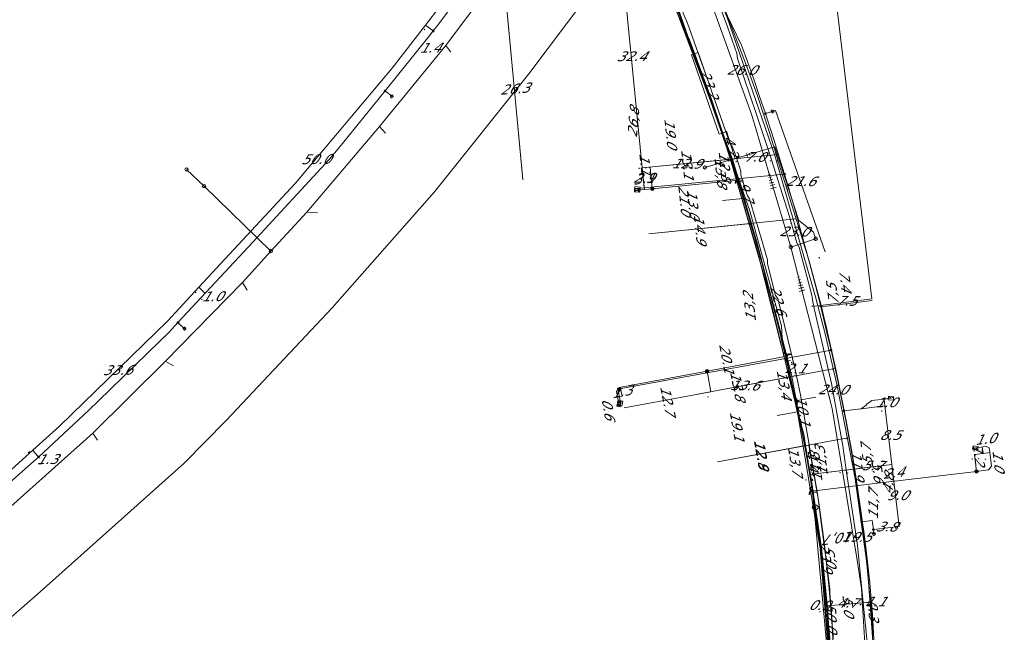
# Model space of a CAD drawing. Header units: metres. Extents: x 124576 to 133557, y 395865 to 402386.
# Tile 34 of 256: x 125812 to 125954, y 397504 to 397592. Entities that reach past the tile are written whole.
import ezdxf
from ezdxf.enums import TextEntityAlignment as Align

# ---------------------------------------------------------------- set-up
doc = ezdxf.new("R2010")
doc.units = ezdxf.units.M
doc.header["$MEASUREMENT"] = 0
for name, color, linetype, lineweight, true_color in [('LG_Datatransport', 3, 'Continuous', 13, 0x00ff00), ('LG_Datatransport_KPN_BV', 3, 'Continuous', 13, 0x00ff00), ('LG_Datatransport_Ziggo_BV', 3, 'Continuous', 13, 0x00ff00), ('LG_Gas_Lage_Druk_Enexis_Netbeheer_BV', 7, 'Continuous', 13, 0xffdc7d), ('LG_Gas_Lage_Druk_P_Enexis_Netbeheer_BV', 7, 'Continuous', 13, 0xffdc7d), ('LG_Laag_Spanning_Enexis_Netbeheer_BV', 7, 'Continuous', 13, 0x960000), ('LG_Midden_Spanning_Enexis_Netbeheer_BV', 7, 'Continuous', 13, 0xd20000), ('LG_Riool_Onder_Druk_Gemeente_Tilburg_Ruimtelijke_Uitvoering', 7, 'Continuous', 13, 0x800080), ('LG_Riool_Vrij_Verval_Gemeente_Tilburg_Ruimtelijke_Uitvoering', 7, 'Continuous', 13, 0xca00a0), ('LG_unet-4_Brabant_Water', 5, 'Continuous', 13, 0x0000ff), ('MV_Datatransport_lijn', 3, 'Continuous', 0, 0x00ff00)]:
    doc.layers.add(name, color=color, linetype=linetype, lineweight=lineweight, true_color=true_color)
for name, color, linetype, lineweight in [('LG_Laag_Spanning_P_Enexis_Netbeheer_BV', 7, 'Continuous', 0), ('LG_n00003_Spitters_Electrotechniek_BV', 7, 'Continuous', 13), ('LG_overig_P_Gemeente_Tilburg_Ruimtelijke_Uitvoering', 7, 'Continuous', 0), ('LG_Riool_Onder_Druk_P_Gemeente_Tilburg_Ruimtelijke_Uitvoering', 7, 'Continuous', 0), ('LG_Riool_Vrij_Verval_P_Gemeente_Tilburg_Ruimtelijke_Uitvoering', 7, 'Continuous', 0), ('LG_unet-4_P_Brabant_Water', 7, 'Continuous', 0), ('MV_Datatransport', 7, 'Continuous', 0), ('MV_Gas_Lage_Druk', 7, 'Continuous', 0), ('MV_Gas_Lage_Druk_lijn', 7, 'Continuous', 0), ('MV_Gas_Lage_Druk_pijl', 7, 'Continuous', 0), ('MV_Laag_Spanning', 7, 'Continuous', 0), ('MV_Laag_Spanning_lijn', 7, 'Continuous', 0), ('MV_Laag_Spanning_pijl', 7, 'Continuous', 0), ('MV_Midden_Spanning', 7, 'Continuous', 0), ('MV_Midden_Spanning_lijn', 7, 'Continuous', 0), ('MV_Midden_Spanning_pijl', 7, 'Continuous', 0), ('MV_unet-4', 7, 'Continuous', 0)]:
    doc.layers.add(name, color=color, linetype=linetype, lineweight=lineweight)
doc.styles.add('Klic_Annotatie', font='verdanai.ttf', dxfattribs={"oblique": 20, "height": 1.4})
doc.styles.add('Style-Arial', font='arial.ttf')

# ---------------------------------------------------------------- blocks, each defined once
blk = doc.blocks.new('Mof')
at = {"layer": 'LG_Laag_Spanning_P_Enexis_Netbeheer_BV'}
h = blk.add_hatch(color=256, dxfattribs=at)
edge = h.paths.add_edge_path()
edge.add_arc((0, 0), 2, 0, 360)
blk = doc.blocks.new('DeliveryPoint')
at = {"layer": 'LG_Laag_Spanning_P_Enexis_Netbeheer_BV', "flags": 128}
blk.add_lwpolyline([(-3.7, -2.5), (3.8, -2.5), (3.8, 2.5), (-3.7, 2.5), (-3.7, -2.5)], close=True, dxfattribs=at)
blk.add_lwpolyline([(-3.7, 2.5), (-3.7, 2.2), (0, 0), (3.8, 2.2)], dxfattribs=at)
blk = doc.blocks.new('Streetlight')
at = {"layer": 'LG_Laag_Spanning_P_Enexis_Netbeheer_BV'}
for p, q in [((-1.8, 1.8), (-1.1, 1.1)), ((0, 2.5), (0, 1.5)), ((1.8, 1.8), (1.1, 1.1)), ((-1.1, -1.1), (-1.8, -1.8)), ((0, -1.5), (0, -2.5)), ((1.1, -1.1), (1.8, -1.8))]:
    blk.add_line(p, q, dxfattribs=at)
at = {"layer": 'LG_Laag_Spanning_P_Enexis_Netbeheer_BV', "flags": 128}
for points in [[(-2.5, 0), (-1.5, 0)], [(1.5, 0), (2.5, 0)]]:
    blk.add_lwpolyline(points, dxfattribs=at)
at = {"layer": 'LG_Laag_Spanning_P_Enexis_Netbeheer_BV'}
blk.add_circle((0, 0), 1.5, dxfattribs=at)
blk = doc.blocks.new('DeliveryPoint_1')
at = {"layer": 'LG_Gas_Lage_Druk_P_Enexis_Netbeheer_BV', "flags": 128}
blk.add_lwpolyline([(-3.8, -2.5), (3.8, -2.5), (3.8, 2.5), (-3.8, 2.5), (-3.8, -2.5)], close=True, dxfattribs=at)
blk.add_lwpolyline([(-3.8, 2.5), (-3.8, 2.2), (0, 0), (3.8, 2.2)], dxfattribs=at)
blk = doc.blocks.new('Aftakzadel')
at = {"layer": 'LG_Gas_Lage_Druk_P_Enexis_Netbeheer_BV', "flags": 128}
blk.add_lwpolyline([(3, 3.1, 0.414214), (1, 1.1), (1, -6.4), (-1, -6.4), (-1, 1.1, 0.414214), (-3, 3.1), (-5.5, 3.1), (-5.5, 4.1), (-3, 4.1, -0.414214), (0, 1.1, -0.414214), (3, 4.1), (5.5, 4.1), (5.5, 3.1), (3, 3.1)], format="xyb", close=True, dxfattribs=at)
blk = doc.blocks.new('Overgangsstuk')
at = {"layer": 'LG_Gas_Lage_Druk_P_Enexis_Netbeheer_BV'}
for radius in [2.5, 2, 1.5, 1, 0.5]:
    blk.add_circle((0, 0), radius, dxfattribs=at)
blk = doc.blocks.new('m_pijl')
at = {"layer": 'MV_Laag_Spanning_pijl'}
blk.add_hatch(color=7, dxfattribs=at).paths.add_polyline_path([(-1, -0.3), (-1, 0), (-1, 0.3), (0, 0)])
at = {"layer": 'MV_Laag_Spanning_pijl', "flags": 128}
blk.add_lwpolyline([(-1, 0), (-1, 0.3), (0, 0), (-1, -0.3), (-1, 0)], close=True, dxfattribs=at)
blk = doc.blocks.new('m_pijl_1')
at = {"layer": 'MV_Midden_Spanning_pijl'}
blk.add_hatch(color=7, dxfattribs=at).paths.add_polyline_path([(-1, -0.3), (-1, 0), (-1, 0.3), (0, 0)])
at = {"layer": 'MV_Midden_Spanning_pijl', "flags": 128}
blk.add_lwpolyline([(-1, 0), (-1, 0.3), (0, 0), (-1, -0.3), (-1, 0)], close=True, dxfattribs=at)
blk = doc.blocks.new('m_pijl_2')
at = {"layer": 'MV_Gas_Lage_Druk_pijl'}
blk.add_hatch(color=7, dxfattribs=at).paths.add_polyline_path([(-1, -0.3), (-1, 0), (-1, 0.3), (0, 0)])
at = {"layer": 'MV_Gas_Lage_Druk_pijl', "flags": 128}
blk.add_lwpolyline([(-1, 0), (-1, 0.3), (0, 0), (-1, -0.3), (-1, 0)], close=True, dxfattribs=at)
blk = doc.blocks.new('FireHydrant')
at = {"layer": 'LG_unet-4_P_Brabant_Water'}
blk.add_ellipse((0, 0), major_axis=(4.45, 0), ratio=0.727642, dxfattribs=at)
at = {"layer": 'LG_unet-4_P_Brabant_Water', "style": 'Style-Arial'}
blk.add_text('BK', height=2.5, dxfattribs=at).set_placement((0, 0), align=Align.MIDDLE_CENTER)
blk = doc.blocks.new('Onbekend')
at = {"layer": 'LG_Riool_Onder_Druk_P_Gemeente_Tilburg_Ruimtelijke_Uitvoering'}
blk.add_hatch(color=256, dxfattribs=at).paths.add_polyline_path([(-0.3, -1.1, -0.262633), (0.2, 0.2), (0.6, 0.5, 0.379827), (0.7, 1.3), (0.7, 1.3, 0.228508), (0, 1.5), (0, 1.5, 0.459053), (-0.8, 0.8), (-1.3, 0.9, -0.414214), (-0.1, 2, -0.243799), (1.1, 1.5, -0.379827), (0.9, 0.1), (0.5, -0.2, 0.262633), (0.2, -1.1), (-0.2, -1.1)])
blk.add_circle((0, 0), 2.5, dxfattribs=at)
at = {"layer": 'LG_Riool_Onder_Druk_P_Gemeente_Tilburg_Ruimtelijke_Uitvoering', "extrusion": (0, 0, -1)}
blk.add_solid([(0.3, -2.1), (-0.2, -2.1), (0.3, -1.5), (-0.2, -1.5)], dxfattribs=at)
blk = doc.blocks.new('Onbekend_2')
at = {"layer": 'LG_Riool_Vrij_Verval_P_Gemeente_Tilburg_Ruimtelijke_Uitvoering'}
blk.add_hatch(color=256, dxfattribs=at).paths.add_polyline_path([(-0.3, -1.1, -0.262633), (0.2, 0.2), (0.6, 0.5, 0.379827), (0.7, 1.3), (0.7, 1.3, 0.228508), (0, 1.5), (0, 1.5, 0.459053), (-0.8, 0.8), (-1.3, 0.9, -0.414214), (-0.1, 2, -0.243799), (1.1, 1.5, -0.379827), (0.9, 0.1), (0.5, -0.2, 0.262633), (0.2, -1.1), (-0.2, -1.1)])
blk.add_circle((0, 0), 2.5, dxfattribs=at)
at = {"layer": 'LG_Riool_Vrij_Verval_P_Gemeente_Tilburg_Ruimtelijke_Uitvoering', "extrusion": (0, 0, -1)}
blk.add_solid([(0.3, -2.1), (-0.2, -2.1), (0.3, -1.5), (-0.2, -1.5)], dxfattribs=at)
blk = doc.blocks.new('Onbekend_1')
at = {"layer": 'LG_overig_P_Gemeente_Tilburg_Ruimtelijke_Uitvoering'}
blk.add_hatch(color=256, dxfattribs=at).paths.add_polyline_path([(-0.3, -1.1, -0.262633), (0.2, 0.2), (0.6, 0.5, 0.379827), (0.7, 1.3), (0.7, 1.3, 0.228508), (0, 1.5), (0, 1.5, 0.459053), (-0.8, 0.8), (-1.3, 0.9, -0.414214), (-0.1, 2, -0.243799), (1.1, 1.5, -0.379827), (0.9, 0.1), (0.5, -0.2, 0.262633), (0.2, -1.1), (-0.2, -1.1)])
blk.add_circle((0, 0), 2.5, dxfattribs=at)
at = {"layer": 'LG_overig_P_Gemeente_Tilburg_Ruimtelijke_Uitvoering', "extrusion": (0, 0, -1)}
blk.add_solid([(0.3, -2.1), (-0.2, -2.1), (0.3, -1.5), (-0.2, -1.5)], dxfattribs=at)

msp = doc.modelspace()

# ---------------------------------------------------------------- linework, layer by layer
at = {"layer": 'LG_Datatransport', "flags": 128}
msp.add_lwpolyline([(125908.57, 397587.31), (125912.57, 397575.89), (125913.51, 397576.22), (125909.52, 397587.64), (125908.57, 397587.31)], dxfattribs=at)
at = {"layer": 'LG_Datatransport_KPN_BV', "flags": 128}
for points in [[(125910.9, 397599.06), (125910.9, 397599.06), (125910.9, 397599.06), (125910.9, 397599.06), (125910.9, 397599.06), (125911.36, 397598.16), (125913.65, 397592.85), (125920.56, 397572.8), (125926.46, 397552.42), (125927.82, 397547.07), (125929.56, 397539.58), (125932.13, 397526.51), (125933.92, 397513.31), (125934.92, 397500.03)], [(125932.55, 397414.16), (125931.59, 397437.04), (125929.76, 397480.45), (125928.67, 397496.75), (125927.12, 397516.07), (125923.92, 397535.19), (125923.51, 397537.15), (125919.43, 397554.11), (125914.59, 397570.87), (125913.7, 397573.69), (125913.31, 397574.9), (125912.79, 397576.4), (125912.26, 397577.92), (125910.67, 397582.46), (125906.73, 397593.72), (125906.2, 397595.22)], [(125928.66, 397499.93), (125928.16, 397507.59), (125927.29, 397516.22), (125925.74, 397526.82), (125924.56, 397532.7), (125923.51, 397537.15), (125922.63, 397540.85), (125918.05, 397559.13), (125914.59, 397570.87), (125914.19, 397572.25), (125913.7, 397573.69), (125912.26, 397577.92), (125911.26, 397580.88), (125910.67, 397582.46), (125907.57, 397590.84), (125906.63, 397593.06), (125906.4, 397593.61)]]:
    msp.add_lwpolyline(points, dxfattribs=at)
at = {"layer": 'LG_Datatransport_Ziggo_BV'}
msp.add_line((125913.04, 397576.05), (125909.04, 397587.47), dxfattribs=at)
at = {"layer": 'LG_Datatransport_Ziggo_BV', "flags": 128}
for points in [[(125932.92, 397414.4), (125930.83, 397460.43), (125929.98, 397481.71), (125929.4, 397491.74), (125928.82, 397500.03), (125927.46, 397514.84), (125924.75, 397532.59), (125923.91, 397535.64), (125921.65, 397546.47), (125921.55, 397548.21), (125916.96, 397564.83), (125909.05, 397587.45), (125906.03, 397595.12), (125902.93, 397602.56), (125897.75, 397614.55), (125878.22, 397656.66), (125870.6, 397672.74), (125866.87, 397679.73), (125859.39, 397695.43)], [(125932.92, 397414.4), (125930.83, 397460.43), (125929.98, 397481.71), (125929.4, 397491.74), (125928.82, 397500.03), (125927.46, 397514.84), (125924.75, 397532.59), (125923.91, 397535.64), (125921.65, 397546.47), (125921.55, 397548.21), (125916.96, 397564.83), (125909.05, 397587.45), (125906.03, 397595.12), (125902.93, 397602.56), (125897.75, 397614.55), (125878.22, 397656.66), (125870.6, 397672.74), (125866.87, 397679.73), (125859.39, 397695.43)], [(125932.92, 397414.4), (125930.83, 397460.43), (125929.98, 397481.71), (125929.4, 397491.74), (125928.82, 397500.03), (125927.46, 397514.84), (125924.75, 397532.59), (125923.91, 397535.64), (125921.65, 397546.47), (125921.55, 397548.21), (125916.96, 397564.83), (125909.05, 397587.45), (125906.03, 397595.12), (125902.93, 397602.56), (125897.75, 397614.55), (125878.22, 397656.66), (125870.6, 397672.74), (125866.87, 397679.73), (125859.39, 397695.43)], [(125932.92, 397414.4), (125930.83, 397460.43), (125929.98, 397481.71), (125929.4, 397491.74), (125928.82, 397500.03), (125927.46, 397514.84), (125924.75, 397532.59), (125923.91, 397535.64), (125921.65, 397546.47), (125921.55, 397548.21), (125916.96, 397564.83), (125909.05, 397587.45), (125906.03, 397595.12), (125902.93, 397602.56), (125897.75, 397614.55), (125878.22, 397656.66), (125870.6, 397672.74), (125866.87, 397679.73), (125859.6, 397695.03)], [(125932.92, 397414.4), (125930.83, 397460.43), (125929.98, 397481.71), (125929.4, 397491.74), (125928.82, 397500.03), (125927.46, 397514.84), (125924.75, 397532.59), (125923.91, 397535.64), (125921.65, 397546.47), (125921.55, 397548.21), (125916.96, 397564.83), (125909.05, 397587.45), (125906.03, 397595.12), (125902.93, 397602.56), (125897.75, 397614.55), (125878.22, 397656.66), (125870.6, 397672.74), (125866.87, 397679.73), (125859.6, 397695.03)], [(125859.6, 397695.03), (125866.87, 397679.73), (125870.6, 397672.74), (125878.22, 397656.66), (125897.75, 397614.55), (125902.93, 397602.56), (125906.03, 397595.12), (125909.05, 397587.45), (125916.96, 397564.83), (125921.55, 397548.21), (125921.65, 397546.47), (125923.91, 397535.64), (125924.75, 397532.59), (125927.46, 397514.84), (125928.82, 397500.03), (125929.4, 397491.74), (125929.98, 397481.71), (125930.83, 397460.43), (125932.92, 397414.4)], [(125932.92, 397414.4), (125930.83, 397460.43), (125929.98, 397481.71), (125929.4, 397491.74), (125928.82, 397500.03), (125927.46, 397514.84), (125924.75, 397532.59), (125923.91, 397535.64), (125921.65, 397546.47), (125921.55, 397548.21), (125916.96, 397564.83), (125909.05, 397587.45), (125906.03, 397595.12), (125902.93, 397602.56), (125897.75, 397614.55), (125878.22, 397656.66), (125870.6, 397672.74), (125866.87, 397679.73), (125859.6, 397695.03)], [(125859.6, 397695.03), (125866.87, 397679.73), (125870.6, 397672.74), (125878.22, 397656.66), (125897.75, 397614.55), (125902.93, 397602.56), (125906.03, 397595.12), (125909.05, 397587.45), (125916.96, 397564.83), (125921.55, 397548.21), (125921.65, 397546.47), (125923.91, 397535.64), (125924.75, 397532.59), (125927.46, 397514.84), (125928.82, 397500.03), (125929.4, 397491.74), (125929.98, 397481.71), (125930.83, 397460.43), (125932.92, 397414.4)], [(125932.92, 397414.4), (125930.83, 397460.43), (125929.98, 397481.71), (125929.4, 397491.74), (125928.82, 397500.03), (125927.46, 397514.84), (125924.75, 397532.59), (125923.91, 397535.64), (125921.65, 397546.47), (125921.55, 397548.21), (125916.96, 397564.83), (125909.05, 397587.45), (125906.03, 397595.12), (125902.93, 397602.56), (125897.75, 397614.55), (125878.22, 397656.66), (125870.6, 397672.74), (125866.87, 397679.73), (125859.6, 397695.03)]]:
    msp.add_lwpolyline(points, dxfattribs=at)
at = {"layer": 'LG_Gas_Lage_Druk_Enexis_Netbeheer_BV'}
for p, q in [((125915.38, 397569.24), (125902.9, 397567.98)), ((125902.9, 397567.98), (125900.76, 397567.77)), ((125922.29, 397543.85), (125910.8, 397541.7)), ((125935.83, 397525.57), (125927.08, 397524.51))]:
    msp.add_line(p, q, dxfattribs=at)
at = {"layer": 'LG_Gas_Lage_Druk_Enexis_Netbeheer_BV', "flags": 128}
for points in [[(125904.92, 397597.64), (125914.49, 397572.28), (125915.38, 397569.24), (125917.21, 397563), (125920.87, 397549.43), (125922.29, 397543.85), (125923.02, 397540.92), (125924.88, 397530.93), (125926, 397524.38), (125928.25, 397499.96), (125928.25, 397499.94), (125929.57, 397480.42), (125929.91, 397472.31), (125930.59, 397456.02), (125932.43, 397414.08)], [(125910.8, 397541.7), (125899.64, 397539.61), (125898.15, 397539.33), (125897.75, 397538.74), (125898.09, 397536.98)], [(125949.66, 397527.23), (125951.4, 397527.44), (125951.84, 397528), (125951.55, 397530.38), (125951.45, 397530.67), (125951, 397530.82), (125949.51, 397530.64)], [(125926, 397524.38), (125927.08, 397524.51), (125935.83, 397525.57), (125949.66, 397527.23)]]:
    msp.add_lwpolyline(points, dxfattribs=at)
at = {"layer": 'LG_Laag_Spanning_Enexis_Netbeheer_BV'}
for p, q in [((125864.36, 397582.11), (125865.34, 397581.33)), ((125919.21, 397578.83), (125920.23, 397579.15)), ((125921.98, 397570.1), (125900.74, 397568.02)), ((125834.49, 397548.7), (125835.44, 397547.81)), ((125921.32, 397547.65), (125922.36, 397543.14)), ((125934.79, 397518.85), (125934.87, 397518.21))]:
    msp.add_line(p, q, dxfattribs=at)
at = {"layer": 'LG_Laag_Spanning_Enexis_Netbeheer_BV', "flags": 128}
for points in [[(125871.31, 397590.75), (125871.92, 397591.54), (125880.6, 397603.01), (125881.8, 397604.61), (125888.98, 397614.3), (125890.52, 397615.44), (125890.7, 397615.51), (125891.25, 397615.75), (125891.7, 397615.61), (125891.77, 397615.48), (125891.9, 397615.11), (125892.05, 397614.74), (125898.29, 397600.14), (125898.33, 397600.05), (125898.4, 397599.97), (125898.56, 397599.87), (125898.79, 397599.78), (125899.05, 397599.83), (125899.07, 397599.85), (125899.16, 397600.09), (125899.06, 397600.33), (125898.78, 397600.61), (125898.64, 397600.8)], [(125871.31, 397590.75), (125871.92, 397591.54), (125880.6, 397603.01), (125881.8, 397604.61), (125888.98, 397614.3), (125890.52, 397615.44), (125890.7, 397615.51), (125891.25, 397615.75)], [(125911.52, 397610.84), (125908.14, 397607.46), (125902.31, 397603.62), (125902.2, 397603.59), (125902.15, 397603.56), (125902.1, 397603.52), (125902.01, 397603.36), (125902.04, 397603.18), (125908.25, 397589.46), (125911.47, 397580.79), (125914.75, 397571), (125915.23, 397569.44), (125918, 397560.36), (125921.32, 397547.65), (125922.36, 397543.14), (125923.6, 397537.26), (125923.8, 397536.28), (125924.28, 397534.01), (125925.3, 397529.16), (125927.29, 397514.91), (125928.92, 397494.17)], [(125803.38, 397519.6), (125813.65, 397528.65), (125814.39, 397529.31), (125815.13, 397529.99), (125821.58, 397536.04), (125823.02, 397537.42), (125831.85, 397545.96), (125833.26, 397547.38), (125834.49, 397548.7), (125843.95, 397558.84), (125845.31, 397560.3), (125856.32, 397572.23), (125857.62, 397573.75), (125864.36, 397582.11), (125870.68, 397589.96), (125871.31, 397590.75), (125871.92, 397591.54), (125880.6, 397603.01)], [(125902.1, 397603.52), (125902.01, 397603.36), (125902.04, 397603.18), (125908.25, 397589.46), (125911.47, 397580.79), (125914.75, 397571), (125915.23, 397569.44), (125918, 397560.36), (125921.32, 397547.65)], [(125911.6, 397597.4), (125915.78, 397588.72), (125916.7, 397586.21), (125917.55, 397583.78), (125918.34, 397581.43), (125919.21, 397578.83), (125919.41, 397578.22), (125920.47, 397574.96), (125921.5, 397571.66), (125921.98, 397570.1), (125922.51, 397568.3), (125923.51, 397564.91), (125925.44, 397557.86), (125926.38, 397554.24), (125927.29, 397550.57), (125928.19, 397546.83), (125928.68, 397544.72), (125928.98, 397543.4), (125929.71, 397540.04), (125930.39, 397536.74), (125930.55, 397535.96), (125930.87, 397534.33), (125931.02, 397533.5), (125931.6, 397530.32), (125932.15, 397526.98), (125932.65, 397523.61), (125933.12, 397519.97), (125933.51, 397516.84), (125933.88, 397513.44), (125934.09, 397511.3), (125934.29, 397509.24), (125934.45, 397507.25), (125934.7, 397503.47)], [(125934.7, 397503.47), (125934.45, 397507.25), (125934.29, 397509.24), (125934.09, 397511.3), (125933.88, 397513.44), (125933.51, 397516.84), (125933.12, 397519.97), (125932.65, 397523.61), (125933.12, 397519.97), (125932.65, 397523.61), (125933.12, 397519.97), (125932.65, 397523.61), (125932.15, 397526.98), (125931.6, 397530.32), (125931.02, 397533.5), (125930.87, 397534.33), (125930.55, 397535.96), (125930.39, 397536.74), (125929.71, 397540.04), (125928.98, 397543.4), (125928.68, 397544.72), (125928.19, 397546.83), (125928.68, 397544.72), (125928.19, 397546.83), (125928.68, 397544.72), (125928.19, 397546.83), (125927.29, 397550.57), (125926.38, 397554.24), (125925.44, 397557.86), (125923.51, 397564.91), (125922.51, 397568.3), (125921.98, 397570.1), (125921.5, 397571.66), (125920.47, 397574.96), (125919.41, 397578.22), (125919.21, 397578.83), (125918.34, 397581.43), (125917.55, 397583.78), (125916.7, 397586.21), (125915.78, 397588.72), (125911.6, 397597.4)], [(125814.39, 397529.31), (125815.13, 397529.99), (125821.58, 397536.04), (125823.02, 397537.42), (125831.85, 397545.96), (125833.26, 397547.38), (125834.49, 397548.7), (125843.95, 397558.84), (125845.31, 397560.3), (125856.32, 397572.23), (125857.62, 397573.75), (125864.36, 397582.11), (125870.68, 397589.96), (125871.31, 397590.75)], [(125814.39, 397529.31), (125815.13, 397529.99), (125821.58, 397536.04), (125823.02, 397537.42), (125831.85, 397545.96), (125833.26, 397547.38), (125834.49, 397548.7), (125843.95, 397558.84), (125845.31, 397560.3), (125856.32, 397572.23), (125857.62, 397573.75), (125864.36, 397582.11), (125870.68, 397589.96), (125871.31, 397590.75)], [(125922.36, 397543.14), (125921.84, 397545.39), (125921.38, 397547.4), (125921.32, 397547.65)], [(125922.36, 397543.14), (125921.84, 397545.39), (125921.38, 397547.4), (125921.32, 397547.65)], [(125928.68, 397544.72), (125898.43, 397539.18), (125898.03, 397538.6), (125898.15, 397538.01), (125898.34, 397537.03)], [(125922.36, 397543.14), (125923.6, 397537.26), (125923.8, 397536.28), (125924.28, 397534.01), (125925.3, 397529.16), (125927.29, 397514.91), (125928.92, 397494.17)], [(125930.55, 397535.96), (125933.02, 397536.28), (125933.76, 397536.79), (125933.84, 397536.95), (125934.58, 397537.45), (125936.32, 397537.66), (125937.31, 397537.78)], [(125792.55, 397510.44), (125793.32, 397511.08), (125801.24, 397517.77), (125801.87, 397518.3), (125803.38, 397519.6), (125813.65, 397528.65), (125814.39, 397529.31)], [(125803.38, 397519.6), (125813.65, 397528.65), (125814.39, 397529.31)], [(125933.12, 397519.97), (125934.61, 397520.17), (125934.79, 397518.85)]]:
    msp.add_lwpolyline(points, dxfattribs=at)
at = {"layer": 'LG_Midden_Spanning_Enexis_Netbeheer_BV', "flags": 128}
for points in [[(125912.89, 397595.09), (125914, 397592.27), (125916.12, 397586.74), (125917.13, 397584.04), (125918.06, 397581.4), (125919.76, 397576.25), (125920.54, 397573.75), (125921.27, 397571.29), (125922.12, 397568.62), (125925.54, 397557.53), (125926.8, 397552.93), (125927.24, 397551.2), (125927.65, 397549.53), (125928.02, 397547.93), (125928.36, 397546.38), (125928.89, 397544.07), (125929.4, 397541.72), (125929.91, 397539.35), (125930.4, 397536.95), (125930.88, 397534.52), (125931.31, 397532.18), (125931.72, 397529.84), (125932.1, 397527.52), (125932.47, 397525.2), (125932.81, 397522.89), (125933.14, 397520.55), (125933.45, 397518.21), (125933.75, 397515.87), (125934.28, 397511.16), (125934.48, 397508.88), (125934.66, 397506.62), (125934.91, 397502.16)], [(125934.91, 397502.16), (125934.66, 397506.62), (125934.48, 397508.88), (125934.28, 397511.16), (125933.75, 397515.87), (125933.45, 397518.21), (125933.14, 397520.55), (125932.81, 397522.89), (125932.47, 397525.2), (125932.1, 397527.52), (125931.72, 397529.84), (125931.31, 397532.18), (125930.88, 397534.52), (125930.4, 397536.95), (125929.91, 397539.35), (125929.4, 397541.72), (125928.89, 397544.07), (125928.36, 397546.38), (125928.02, 397547.93), (125927.65, 397549.53), (125927.24, 397551.2), (125926.8, 397552.93), (125925.54, 397557.53), (125922.12, 397568.62), (125921.27, 397571.29), (125920.54, 397573.75), (125919.76, 397576.25), (125918.06, 397581.4), (125917.13, 397584.04), (125916.12, 397586.74), (125914, 397592.27), (125912.89, 397595.09)]]:
    msp.add_lwpolyline(points, dxfattribs=at)
at = {"layer": 'LG_n00003_Spitters_Electrotechniek_BV'}
for p, q in [((125885.08, 397584.59), (125894.84, 397597.55)), ((125885.08, 397584.59), (125894.84, 397597.55)), ((125871.51, 397567.53), (125885.08, 397584.59)), ((125871.51, 397567.53), (125885.08, 397584.59)), ((125856.73, 397550.84), (125871.51, 397567.53)), ((125856.73, 397550.84), (125871.51, 397567.53)), ((125841.47, 397534.59), (125856.73, 397550.84)), ((125841.47, 397534.59), (125856.73, 397550.84)), ((125835.32, 397528.38), (125841.47, 397534.59)), ((125835.32, 397528.38), (125841.47, 397534.59)), ((125814.19, 397509.48), (125835.32, 397528.38)), ((125814.19, 397509.48), (125835.32, 397528.38)), ((125796.32, 397494.03), (125814.19, 397509.48)), ((125796.32, 397494.03), (125814.19, 397509.48))]:
    msp.add_line(p, q, dxfattribs=at)
at = {"layer": 'LG_Riool_Onder_Druk_Gemeente_Tilburg_Ruimtelijke_Uitvoering'}
for p, q in [((125916.49, 397573.07), (125916.61, 397572.64)), ((125916.89, 397573.11), (125916.97, 397572.82)), ((125917.3, 397573.15), (125917.33, 397573.01)), ((125919.63, 397570.41), (125919.73, 397570.44)), ((125919.67, 397570.01), (125919.9, 397570.08)), ((125919.73, 397569.61), (125920.08, 397569.71)), ((125919.78, 397569.2), (125920.25, 397569.34)), ((125919.83, 397568.8), (125920.42, 397568.97)), ((125919.88, 397568.4), (125920.59, 397568.61)), ((125919.93, 397568), (125920.77, 397568.24)), ((125922.65, 397568.45), (125922.22, 397568.32)), ((125922.7, 397568.05), (125922.42, 397567.96)), ((125922.75, 397567.65), (125922.62, 397567.61)), ((125926.46, 397560.78), (125922.87, 397559.59)), ((125923.84, 397555.61), (125923.94, 397555.64)), ((125923.87, 397555.21), (125924.1, 397555.27)), ((125923.91, 397554.81), (125924.27, 397554.9)), ((125923.95, 397554.4), (125924.43, 397554.52)), ((125923.99, 397554), (125924.59, 397554.15)), ((125924.03, 397553.59), (125924.74, 397553.78)), ((125924.07, 397553.19), (125924.91, 397553.41))]:
    msp.add_line(p, q, dxfattribs=at)
at = {"layer": 'LG_Riool_Onder_Druk_Gemeente_Tilburg_Ruimtelijke_Uitvoering', "flags": 128}
for points in [[(125826.14, 397777.47), (125844.4, 397738.96), (125851.01, 397724.7), (125865.67, 397693.45), (125880.37, 397662.75), (125904.71, 397610.87), (125911.51, 397594.58), (125917.26, 397578.6), (125922.87, 397559.59)], [(125926.15, 397561.74), (125924.06, 397563.44), (125920.58, 397574.04), (125910.49, 397571.07)], [(125922.87, 397559.59), (125928.84, 397536.29), (125932.4, 397514.73), (125933.08, 397510.34), (125934.57, 397485.88), (125937.78, 397417.53)], [(125937.78, 397417.53), (125934.57, 397485.88), (125933.08, 397510.34), (125932.4, 397514.73), (125928.84, 397536.29), (125922.87, 397559.59)]]:
    msp.add_lwpolyline(points, dxfattribs=at)
at = {"layer": 'LG_Riool_Vrij_Verval_Gemeente_Tilburg_Ruimtelijke_Uitvoering'}
for p, q in [((125873.84, 397587.69), (125873.15, 397588.65)), ((125864.44, 397576.01), (125863.58, 397576.98)), ((125838.25, 397568.38), (125835.74, 397570.78)), ((125847.9, 397559.01), (125838.25, 397568.38)), ((125854.61, 397564.54), (125853.08, 397564.6)), ((125844.47, 397553.38), (125843.78, 397554.48)), ((125833.85, 397542.44), (125832.67, 397543.11)), ((125822.9, 397531.75), (125822.23, 397532.73))]:
    msp.add_line(p, q, dxfattribs=at)
at = {"layer": 'LG_Riool_Vrij_Verval_Gemeente_Tilburg_Ruimtelijke_Uitvoering', "flags": 128}
for points in [[(125882.12, 397600.73), (125873.15, 397588.65), (125863.58, 397576.98), (125853.08, 397564.6), (125847.9, 397559.01)], [(125910.49, 397571.07), (125920.58, 397574.04), (125924.06, 397563.44), (125926.15, 397561.74), (125926.46, 397560.78)], [(125847.9, 397559.01), (125843.78, 397554.48), (125832.67, 397543.1), (125822.23, 397532.73), (125810.41, 397522.16), (125799.36, 397512.42), (125795.2, 397508.91)]]:
    msp.add_lwpolyline(points, dxfattribs=at)
at = {"layer": 'LG_unet-4_Brabant_Water'}
for p, q in [((125913.03, 397566.28), (125916.03, 397566.57)), ((125926.5, 397537.94), (125923.55, 397537.39)), ((125920.93, 397535.29), (125923.89, 397535.83))]:
    msp.add_line(p, q, dxfattribs=at)
at = {"layer": 'LG_unet-4_Brabant_Water', "flags": 128}
for points in [[(125906.1, 397595.17), (125912.77, 397576.88), (125913.08, 397575.95), (125913.38, 397575.02), (125913.69, 397574.08), (125913.99, 397573.15), (125914.28, 397572.21), (125914.58, 397571.28), (125914.87, 397570.34), (125915.16, 397569.4), (125915.45, 397568.46), (125915.74, 397567.53), (125916.02, 397566.59), (125916.03, 397566.57), (125916.3, 397565.65), (125916.58, 397564.7), (125916.86, 397563.76), (125917.13, 397562.82), (125917.4, 397561.88), (125917.67, 397560.93), (125917.94, 397559.99), (125918.2, 397559.04), (125918.47, 397558.1), (125918.73, 397557.15), (125918.98, 397556.2), (125919.24, 397555.26), (125919.49, 397554.31), (125919.74, 397553.36), (125919.99, 397552.41), (125920.23, 397551.46), (125920.47, 397550.51), (125920.71, 397549.56), (125920.95, 397548.6), (125921.19, 397547.65), (125921.42, 397546.7), (125921.65, 397545.74), (125921.88, 397544.79), (125922.1, 397543.83), (125922.33, 397542.88), (125922.55, 397541.92), (125922.76, 397540.96), (125922.98, 397540.01), (125923.19, 397539.05), (125923.4, 397538.09), (125923.55, 397537.39), (125923.61, 397537.13), (125923.82, 397536.17), (125923.89, 397535.83), (125924.02, 397535.21), (125924.9, 397530.84), (125925.7, 397526.46), (125926.4, 397522.06)], [(125926.4, 397522.06), (125927.37, 397514.72), (125928.09, 397507.35), (125928.55, 397499.96), (125930.18, 397472.35), (125930.27, 397470.89), (125932.85, 397414.35)]]:
    msp.add_lwpolyline(points, dxfattribs=at)
at = {"layer": 'MV_Datatransport_lijn'}
for p, q in [((125914.87, 397572.32), (125913.59, 397576.28)), ((125901.45, 397571), (125914.36, 397572.27)), ((125914.36, 397572.27), (125914.87, 397572.32)), ((125912.29, 397528.62), (125925, 397530.95)), ((125925, 397530.95), (125925.48, 397531.04))]:
    msp.add_line(p, q, dxfattribs=at)
at = {"layer": 'MV_Datatransport_lijn', "flags": 128}
msp.add_lwpolyline([(125925.48, 397531.04), (125926.91, 397522.73), (125927.75, 397516.66), (125928.38, 397510.84), (125928.76, 397506.39), (125929.15, 397500), (125929.62, 397492.95), (125929.88, 397489.09), (125930.31, 397482.73), (125930.39, 397481.33)], dxfattribs=at)
at = {"layer": 'MV_Gas_Lage_Druk_lijn'}
for p, q in [((125902.59, 397571.11), (125902.9, 397567.98)), ((125911.35, 397538.73), (125910.8, 397541.7)), ((125949.37, 397529.67), (125949.66, 397527.23)), ((125925.64, 397526.81), (125925.7, 397526.32))]:
    msp.add_line(p, q, dxfattribs=at)
at = {"layer": 'MV_Gas_Lage_Druk_pijl'}
for p, q in [((125884.21, 397569.32), (125881.79, 397595.49)), ((125901.45, 397571), (125914.49, 397572.28)), ((125901.45, 397571), (125902.59, 397571.11)), ((125901.76, 397567.87), (125901.45, 397571)), ((125902.39, 397561.51), (125917.21, 397563)), ((125909.46, 397538.37), (125923.02, 397540.92)), ((125898.54, 397538.08), (125898.29, 397539.36)), ((125898.87, 397536.38), (125911.35, 397538.73)), ((125897.9, 397537.96), (125898.54, 397538.08)), ((125912.29, 397528.62), (125924.88, 397530.93)), ((125950.62, 397529.82), (125949.37, 397529.67)), ((125950.5, 397530.76), (125950.62, 397529.82)), ((125950.62, 397529.82), (125951.61, 397529.94)), ((125937.45, 397528.23), (125925.64, 397526.81)), ((125937.45, 397528.23), (125937.74, 397525.8))]:
    msp.add_line(p, q, dxfattribs=at)
at = {"layer": 'MV_Laag_Spanning_lijn'}
for p, q in [((125925.79, 397625.22), (125934.58, 397552.1)), ((125884.22, 397569.29), (125880.84, 397605.68)), ((125920.66, 397579.29), (125919.21, 397578.83)), ((125927.14, 397551.18), (125925.92, 397551.03)), ((125922.36, 397543.14), (125922.85, 397543.25)), ((125922.82, 397540.88), (125922.69, 397541.56)), ((125922.82, 397540.88), (125923.35, 397541)), ((125923.35, 397541), (125923.68, 397541.07)), ((125936.43, 397536.67), (125933.02, 397536.28)), ((125931.09, 397527.46), (125930.62, 397527.41)), ((125931.79, 397527.55), (125931.09, 397527.46))]:
    msp.add_line(p, q, dxfattribs=at)
at = {"layer": 'MV_Laag_Spanning_pijl'}
for p, q in [((125901.45, 397571), (125898.26, 397603.21)), ((125871.31, 397590.75), (125870.18, 397591.61)), ((125920.66, 397579.29), (125927.83, 397558.9)), ((125914.16, 397572.25), (125921.06, 397572.93)), ((125901.45, 397571), (125914.16, 397572.25)), ((125901.45, 397571), (125901.74, 397568.11)), ((125934.58, 397552.1), (125927.14, 397551.18)), ((125909.46, 397538.37), (125922.82, 397540.88)), ((125936.43, 397536.67), (125936.32, 397537.66)), ((125937.45, 397528.23), (125936.43, 397536.67)), ((125814.39, 397529.31), (125813.57, 397530.28)), ((125937.45, 397528.23), (125932.05, 397527.58)), ((125937.45, 397528.23), (125938.53, 397519.3)), ((125938.53, 397519.3), (125934.79, 397518.85)), ((125928.66, 397507.89), (125927.84, 397507.83)), ((125928.66, 397507.89), (125933.3, 397508.27)), ((125933.3, 397508.27), (125934.36, 397508.36))]:
    msp.add_line(p, q, dxfattribs=at)
at = {"layer": 'MV_Laag_Spanning_pijl', "flags": 128}
for points in [[(125870.18, 397591.61), (125878.47, 397602.38), (125880.84, 397605.69)], [(125919.89, 397572.81), (125917.92, 397578.7), (125915.18, 397586.78), (125915.08, 397587.51), (125913.75, 397591.33), (125912.83, 397593.81), (125912.51, 397594.43), (125911.54, 397597.27), (125911.5, 397597.4)], [(125870.18, 397591.61), (125865.4, 397585.41), (125851.39, 397568.74), (125837.52, 397553.79)], [(125919.89, 397572.81), (125920.1, 397572.19), (125922.62, 397564.15), (125923.76, 397560.18), (125924.11, 397559.48), (125924.2, 397559.14), (125925.93, 397552.67), (125925.97, 397552.36), (125926.05, 397551.71), (125926.2, 397551.07)], [(125837.52, 397553.79), (125833, 397548.92), (125817.41, 397533.74), (125813.57, 397530.28)], [(125837.52, 397553.79), (125838.23, 397553.09), (125838.42, 397552.91)], [(125926.2, 397551.07), (125926.24, 397550.86), (125926.27, 397550.75), (125928.73, 397539.91), (125930.37, 397530.92), (125930.88, 397527.44)], [(125923.68, 397541.07), (125923.42, 397542.3), (125923.23, 397543.12), (125923.15, 397543.43)], [(125791.88, 397511.23), (125801.19, 397519.16), (125813.57, 397530.28)], [(125930.88, 397527.44), (125932.48, 397516.56), (125933.3, 397508.28)], [(125933.3, 397508.28), (125933.92, 397502.12), (125934.05, 397500), (125935.1, 397482.48), (125936.16, 397458.4)]]:
    msp.add_lwpolyline(points, dxfattribs=at)
at = {"layer": 'MV_Midden_Spanning_lijn'}
msp.add_line((125931.89, 397527.56), (125926.34, 397526.89), dxfattribs=at)
at = {"layer": 'MV_Midden_Spanning_pijl'}
for p, q in [((125901.45, 397571), (125920.58, 397572.88)), ((125902.39, 397561.51), (125923.6, 397563.65)), ((125934.6, 397551.87), (125927.25, 397550.98)), ((125909.46, 397538.37), (125929.21, 397542.08)), ((125912.29, 397528.62), (125931.08, 397532.06)), ((125925.51, 397531.11), (125926.25, 397526.77)), ((125937.45, 397528.23), (125931.89, 397527.56))]:
    msp.add_line(p, q, dxfattribs=at)
at = {"layer": 'MV_Midden_Spanning_pijl', "flags": 128}
for points in [[(125915.08, 397572.34), (125914.68, 397573.52), (125914.41, 397574.09), (125914.08, 397574.59), (125910.79, 397584.05), (125907.96, 397591.89), (125907.03, 397594.07), (125906.31, 397595.75)], [(125917.95, 397563.08), (125916.91, 397566.56), (125916.63, 397566.96), (125915.69, 397569.95), (125915.69, 397570.55), (125915.08, 397572.34)], [(125923.69, 397541.04), (125923.42, 397542.3), (125922.52, 397546.09), (125922.02, 397548.09), (125921, 397552.18), (125920.68, 397552.62), (125919.5, 397557.16), (125919.54, 397557.76), (125918.02, 397562.84), (125917.95, 397563.08)], [(125923.69, 397541.04), (125924.32, 397538.06), (125924.34, 397537.94), (125925.51, 397531.11)], [(125929.01, 397503.05), (125928.97, 397503.5), (125928.92, 397504.2), (125928.89, 397504.69), (125928.86, 397505.1), (125928.83, 397505.55), (125928.61, 397508.52), (125928.53, 397509.7), (125928.49, 397510.24), (125928.17, 397513), (125927.74, 397516.28), (125927.17, 397520.58), (125926.95, 397522.27), (125926.68, 397524.29), (125926.25, 397526.77)]]:
    msp.add_lwpolyline(points, dxfattribs=at)

# ---------------------------------------------------------------- block references
at = {"layer": 'LG_Gas_Lage_Druk_P_Enexis_Netbeheer_BV'}
for name, p, xscale, yscale, zscale, rotation in [('Aftakzadel', (125915.38, 397569.24), 0.1, 0.1, 0.1, 74), ('Overgangsstuk', (125902.9, 397567.98), 0.09999999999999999, 0.09999999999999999, 0.09999999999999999, 354.0000000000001), ('DeliveryPoint_1', (125900.76, 397567.77), 0.09999999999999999, 0.09999999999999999, 0.09999999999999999, 174), ('Aftakzadel', (125922.29, 397543.85), 0.1, 0.1, 0.1, 349), ('Overgangsstuk', (125910.8, 397541.7), 0.1, 0.1, 0.1, 349), ('DeliveryPoint_1', (125898.09, 397536.98), 0.1, 0.1, 0.1, 79), ('DeliveryPoint_1', (125949.51, 397530.64), 0.1, 0.1, 0.1, 173), ('Overgangsstuk', (125949.66, 397527.23), 0.09999999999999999, 0.09999999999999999, 0.09999999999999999, 353), ('Aftakzadel', (125926, 397524.38), 0.1, 0.1, 0.1, 81)]:
    msp.add_blockref(name, p, dxfattribs=dict(at, xscale=xscale, yscale=yscale, zscale=zscale, rotation=rotation))
at = {"layer": 'LG_Laag_Spanning_P_Enexis_Netbeheer_BV'}
for name, p, xscale, yscale, zscale, rotation in [('Mof', (125871.31, 397590.75), 0.1, 0.1, 0.1, 359), ('Streetlight', (125865.34, 397581.33), 0.1, 0.1, 0.1, 39), ('Streetlight', (125920.23, 397579.15), 0.1, 0.1, 0.1, 342), ('DeliveryPoint', (125900.74, 397568.02), 0.09999999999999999, 0.09999999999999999, 0.09999999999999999, 174), ('Streetlight', (125835.44, 397547.81), 0.1, 0.1, 0.1, 43), ('DeliveryPoint', (125898.34, 397537.03), 0.1, 0.1, 0.1, 79), ('DeliveryPoint', (125937.31, 397537.78), 0.09999999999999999, 0.09999999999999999, 0.09999999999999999, 353), ('Mof', (125814.39, 397529.31), 0.1, 0.1, 0.1, 359), ('Mof', (125933.12, 397519.97), 0.09999999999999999, 0.09999999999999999, 0.09999999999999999, 83.00000000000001)]:
    msp.add_blockref(name, p, dxfattribs=dict(at, xscale=xscale, yscale=yscale, zscale=zscale, rotation=rotation))
at = {"layer": 'LG_Laag_Spanning_P_Enexis_Netbeheer_BV', "xscale": 0.1, "yscale": 0.1, "zscale": 0.1}
for name, p in [('Mof', (125864.36, 397582.11)), ('Mof', (125919.21, 397578.83)), ('Mof', (125921.98, 397570.1)), ('Mof', (125834.49, 397548.7)), ('Mof', (125928.68, 397544.72)), ('Mof', (125930.55, 397535.96)), ('Mof', (125934.79, 397518.85)), ('Streetlight', (125934.87, 397518.21))]:
    msp.add_blockref(name, p, dxfattribs=at)
at = {"layer": 'LG_overig_P_Gemeente_Tilburg_Ruimtelijke_Uitvoering', "xscale": 0.1, "yscale": 0.1, "zscale": 0.1}
msp.add_blockref('Onbekend_1', (125910.49, 397571.07), dxfattribs=at)
at = {"layer": 'LG_Riool_Onder_Druk_P_Gemeente_Tilburg_Ruimtelijke_Uitvoering', "xscale": 0.1, "yscale": 0.1, "zscale": 0.1}
for p in [(125926.46, 397560.79), (125926.46, 397560.78), (125922.87, 397559.59)]:
    msp.add_blockref('Onbekend', p, dxfattribs=at)
at = {"layer": 'LG_Riool_Vrij_Verval_P_Gemeente_Tilburg_Ruimtelijke_Uitvoering', "xscale": 0.1, "yscale": 0.1, "zscale": 0.1}
for p in [(125835.74, 397570.78), (125838.25, 397568.38), (125847.9, 397559.01)]:
    msp.add_blockref('Onbekend_2', p, dxfattribs=at)
at = {"layer": 'LG_unet-4_P_Brabant_Water', "xscale": 0.1, "yscale": 0.1, "zscale": 0.1}
msp.add_blockref('FireHydrant', (125926.4, 397522.06), dxfattribs=at)
at = {"layer": 'MV_Gas_Lage_Druk_pijl'}
for p, xscale, yscale, zscale, rotation in [((125901, 397571), 0.1, 0.1, 0.1, 95), ((125902, 397571), 0.1, 0.1, 0.1, 4.999999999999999), ((125914, 397572), 0.1, 0.1, 0.1, 4.999999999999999), ((125917, 397563), 0.1, 0.1, 0.1, 4.999999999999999), ((125923, 397540), 0.09999999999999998, 0.09999999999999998, 0.09999999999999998, 9.999999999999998), ((125898, 397539), 0.09999999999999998, 0.09999999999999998, 0.09999999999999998, 100), ((125898, 397538), 0.09999999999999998, 0.09999999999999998, 0.09999999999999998, 9.999999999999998), ((125911, 397538), 0.09999999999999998, 0.09999999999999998, 0.09999999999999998, 9.999999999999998), ((125924, 397530), 0.09999999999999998, 0.09999999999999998, 0.09999999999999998, 9.999999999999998), ((125949, 397529), 0.1, 0.1, 0.1, 187), ((125950, 397529), 0.09999999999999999, 0.09999999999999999, 0.09999999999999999, 276.9999999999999), ((125951, 397529), 0.09999999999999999, 0.09999999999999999, 0.09999999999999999, 6), ((125925, 397526), 0.1, 0.1, 0.1, 187), ((125937, 397525), 0.09999999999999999, 0.09999999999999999, 0.09999999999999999, 276.9999999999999)]:
    msp.add_blockref('m_pijl_2', p, dxfattribs=dict(at, xscale=xscale, yscale=yscale, zscale=zscale, rotation=rotation))
at = {"layer": 'MV_Laag_Spanning_pijl'}
for p, xscale, yscale, zscale, rotation in [((125870, 397591), 0.1, 0.1, 0.1, 142), ((125914, 397572), 0.1, 0.1, 0.1, 4.999999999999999), ((125921, 397572), 0.1, 0.1, 0.1, 4.999999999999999), ((125901, 397568), 0.09999999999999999, 0.09999999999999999, 0.09999999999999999, 275.9999999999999), ((125927, 397558), 0.1, 0.1, 0.1, 290), ((125837, 397553), 0.1, 0.1, 0.1, 228), ((125838, 397552), 0.1, 0.1, 0.1, 318), ((125926, 397551), 0.1, 0.1, 0.1, 283), ((125927, 397551), 0.1, 0.1, 0.1, 187), ((125923, 397543), 0.09999999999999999, 0.09999999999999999, 0.09999999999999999, 103), ((125922, 397540), 0.09999999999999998, 0.09999999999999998, 0.09999999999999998, 9.999999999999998), ((125936, 397537), 0.1, 0.1, 0.1, 96), ((125936, 397536), 0.1, 0.1, 0.1, 96), ((125813, 397530), 0.1, 0.1, 0.1, 41), ((125813, 397530), 0.1, 0.1, 0.1, 130), ((125813, 397530), 0.1, 0.1, 0.1, 222), ((125930, 397527), 0.1, 0.1, 0.1, 279), ((125932, 397527), 0.1, 0.1, 0.1, 187), ((125938, 397519), 0.09999999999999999, 0.09999999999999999, 0.09999999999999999, 276.9999999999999), ((125934, 397518), 0.1, 0.1, 0.1, 187), ((125927, 397507), 0.1, 0.1, 0.1, 185), ((125933, 397508), 0.09999999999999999, 0.09999999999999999, 0.09999999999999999, 4.000000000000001), ((125933, 397508), 0.09999999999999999, 0.09999999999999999, 0.09999999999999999, 275.9999999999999), ((125934, 397508), 0.09999999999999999, 0.09999999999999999, 0.09999999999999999, 4.000000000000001)]:
    msp.add_blockref('m_pijl', p, dxfattribs=dict(at, xscale=xscale, yscale=yscale, zscale=zscale, rotation=rotation))
at = {"layer": 'MV_Midden_Spanning_pijl'}
for p, xscale, yscale, zscale, rotation in [((125915, 397572), 0.1, 0.1, 0.1, 108), ((125920, 397572), 0.1, 0.1, 0.1, 4.999999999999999), ((125917, 397563), 0.1, 0.1, 0.1, 106), ((125923, 397563), 0.1, 0.1, 0.1, 4.999999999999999), ((125927, 397550), 0.1, 0.1, 0.1, 187), ((125929, 397542), 0.09999999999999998, 0.09999999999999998, 0.09999999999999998, 9.999999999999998), ((125931, 397532), 0.09999999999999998, 0.09999999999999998, 0.09999999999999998, 9.999999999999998), ((125925, 397531), 0.09999999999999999, 0.09999999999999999, 0.09999999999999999, 280), ((125931, 397527), 0.1, 0.1, 0.1, 187), ((125926, 397526), 0.09999999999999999, 0.09999999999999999, 0.09999999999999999, 280), ((125926, 397526), 0.1, 0.1, 0.1, 99.00000000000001)]:
    msp.add_blockref('m_pijl_1', p, dxfattribs=dict(at, xscale=xscale, yscale=yscale, zscale=zscale, rotation=rotation))

# ---------------------------------------------------------------- texts
at = {"layer": 'MV_Datatransport', "style": 'Klic_Annotatie', "oblique": 20}
for s, rotation, p in [('4.2', 288, (125914.23, 397574.3)), ('12,8', 275.6, (125913.37, 397571.35)), ('13,8', 275.6, (125912.78, 397570.44)), ('13.0', 276, (125908.79, 397565.88)), ('7,5', 96.9, (125928.9, 397552.72)), ('13,2', 97, (125916.94, 397550.82)), ('13,4', 280.6, (125921.89, 397539.88)), ('12.9', 280, (125918.65, 397529.78)), ('13,7', 280.3, (125923.5, 397528.79)), ('11,3', 96.9, (125927.29, 397528.65)), ('5,7', 96.9, (125933.86, 397529.52)), ('11,8', 96.9, (125926.53, 397527.73)), ('10,7', 187.8, (125930.05, 397517.63)), ('0,5', 97.9, (125928.65, 397514.24)), ('50.0', 273, (125928.77, 397506.27))]:
    msp.add_text(s, height=1.4, rotation=rotation, dxfattribs=at).set_placement(p, align=Align.MIDDLE_CENTER)
at = {"layer": 'MV_Gas_Lage_Druk', "style": 'Klic_Annotatie', "oblique": 20}
for s, rotation, p in [('26.3', 5, (125883, 397582.41)), ('1.1', 276, (125901.87, 397571.67)), ('13.1', 276, (125907.97, 397571.64)), ('3.1', 6, (125901.6, 397569.43)), ('14.9', 276, (125909.8, 397562.26)), ('13.8', 281, (125915.2, 397539.65)), ('1.3', 11, (125898.42, 397538.72)), ('12.7', 281, (125905.11, 397537.55)), ('0.6', 280, (125896.54, 397536.31)), ('1.0', 7, (125950.86, 397531.89)), ('12.8', 280, (125918.59, 397529.77)), ('11.9', 277, (125932.52, 397528.2)), ('1.2', 277, (125949.99, 397529.74)), ('1.0', 277, (125952.82, 397528.85)), ('2.4', 7, (125937.6, 397527.01))]:
    msp.add_text(s, height=1.4, rotation=rotation, dxfattribs=at).set_placement(p, align=Align.MIDDLE_CENTER)
at = {"layer": 'MV_Laag_Spanning', "style": 'Klic_Annotatie', "oblique": 20}
for s, rotation, p in [('1.4', 1, (125870.81, 397588.34)), ('26.0', 359, (125915.74, 397585.13)), ('50.0', 1, (125854.36, 397572.27)), ('12.9', 359, (125907.8, 397571.62)), ('7.0', 359, (125917.61, 397572.59)), ('21.6', 359, (125924.24, 397569.09)), ('23.0', 359, (125923.29, 397561.83)), ('1.0', 1, (125839.38, 397552.48)), ('7.5', 359, (125930.84, 397551.84)), ('33.6', 1, (125825.73, 397541.85)), ('2.1', 359, (125923.47, 397542.09)), ('13.6', 359, (125916.14, 397539.63)), ('24.0', 359, (125928.89, 397539.04)), ('1.3', 1, (125815.57, 397528.99)), ('5.7', 359, (125934.6, 397528.09)), ('3.8', 359, (125936.63, 397519.27)), ('19.5', 359, (125932.3, 397517.79)), ('0.9', 359, (125926.91, 397507.95)), ('4.7', 359, (125930.96, 397508.28)), ('1.1', 359, (125935, 397508.48))]:
    msp.add_text(s, height=1.4, rotation=rotation, dxfattribs=at).set_placement(p, align=Align.MIDDLE_CENTER)
for s, p in [('32.4', (125899.85, 397587.1)), ('2.9', (125901.59, 397569.56)), ('1.0', (125936.57, 397537.19)), ('8.5', (125937.14, 397532.47)), ('9.0', (125938.19, 397523.79))]:
    msp.add_text(s, height=1.4, dxfattribs=at).set_placement(p, align=Align.MIDDLE_CENTER)
at = {"layer": 'MV_Midden_Spanning', "style": 'Klic_Annotatie', "oblique": 20}
for s, rotation, p in [('23.2', 289, (125911.08, 397583.21)), ('19.0', 276, (125905.55, 397576.09)), ('21.0', 276, (125907.56, 397566.41)), ('9.7', 287, (125916.41, 397567.68)), ('7.4', 277, (125930.73, 397554.81)), ('22.6', 284, (125921.04, 397552.03)), ('20.1', 281, (125913.62, 397543.59)), ('10.1', 280, (125924.66, 397536.09)), ('19.1', 280, (125915.12, 397533.86)), ('4.4', 280, (125925.88, 397528.94)), ('5.6', 277, (125935.4, 397527.32)), ('23.9', 278, (125927.92, 397514.94)), ('5.0', 275, (125931.16, 397507.95)), ('0.3', 275, (125934.76, 397507.36))]:
    msp.add_text(s, height=1.4, rotation=rotation, dxfattribs=at).set_placement(p, align=Align.MIDDLE_CENTER)
at = {"layer": 'MV_unet-4', "style": 'Klic_Annotatie', "oblique": 20}
for s, rotation, p in [('26,8', 85.2, (125900.16, 397577.49)), ('4,8', 85.2, (125936.94, 397525.38)), ('11,7', 89.9, (125934.77, 397522.33))]:
    msp.add_text(s, height=1.4, rotation=rotation, dxfattribs=at).set_placement(p, align=Align.MIDDLE_CENTER)

doc.saveas('drawing.dxf')
